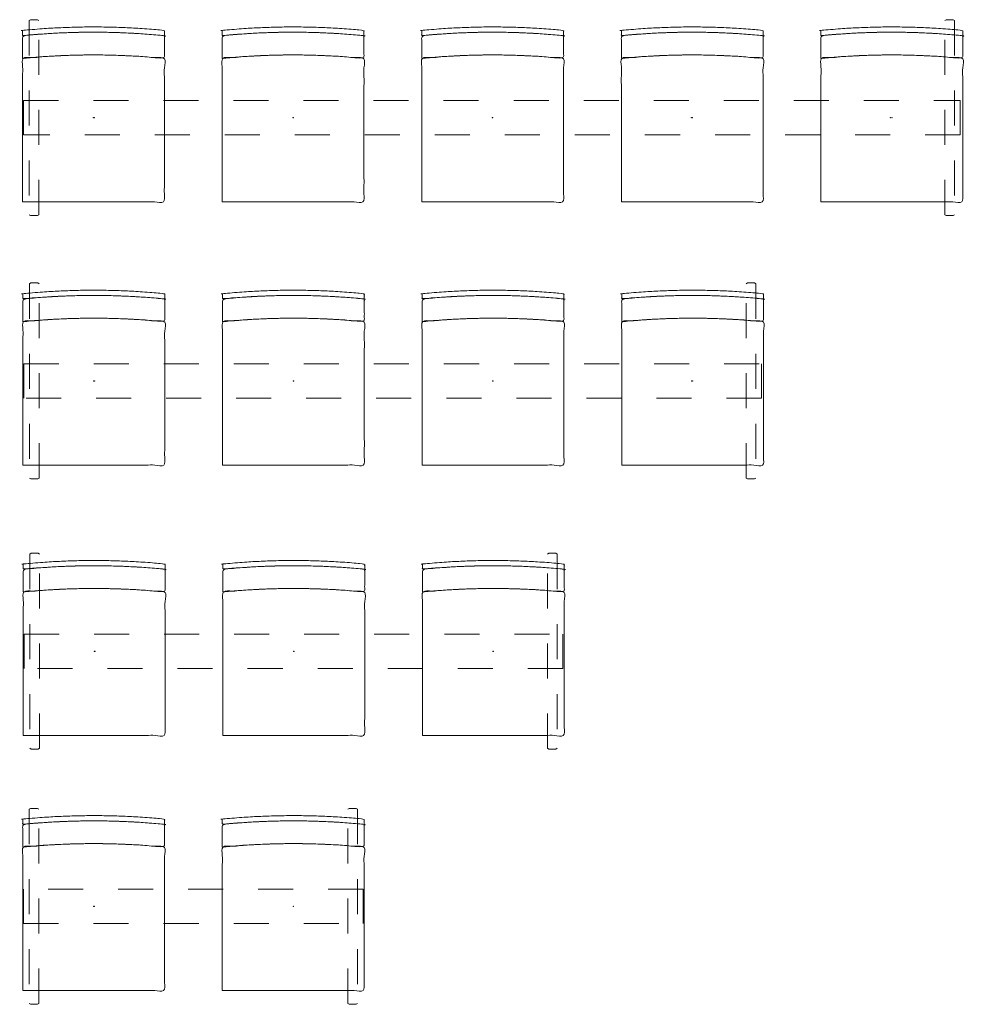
# Model space of a CAD drawing. Header units: metres. Extents: x -0.5 to 2.2, y -0.12 to 2.69.
import ezdxf

# ---------------------------------------------------------------- set-up
doc = ezdxf.new("R2010")
doc.units = ezdxf.units.M
doc.header["$MEASUREMENT"] = 0
doc.linetypes.add('Dash Style-1', pattern=[0.10582, 0.0529, -0.05292])
doc.layers.add('72_VITRA_INSERT', color=7, linetype='Continuous')
for name, color, linetype, lineweight in [('72_VITRA_WAITING_D2_CH_FOOT', 7, 'Continuous', 5), ('72_VITRA_WAITING_D2_CH_SEAT', 7, 'Continuous', 5), ('D2SNAP', 1, 'Continuous', 5)]:
    doc.layers.add(name, color=color, linetype=linetype, lineweight=lineweight)

# ---------------------------------------------------------------- blocks, each defined once
blk = doc.blocks.new('72_VITRA_WAITING_D2_04_STRETCHER_BASE_3_SEATER')
at = {"layer": '72_VITRA_WAITING_D2_CH_FOOT', "linetype": 'Dash Style-1'}
for points in [[(-0.1585, 0.2775), (-0.1625, 0.28), (-0.1825, 0.28), (-0.1865, 0.2775), (-0.1865, -0.2775), (-0.1825, -0.28), (-0.1625, -0.28), (-0.1585, -0.2775)], [(1.2918, 0.2775), (1.2958, 0.28), (1.3158, 0.28), (1.3198, 0.2775), (1.3198, -0.2775), (1.3158, -0.28), (1.2958, -0.28), (1.2918, -0.2775)], [(-0.2025, 0.049), (1.3358, 0.049), (1.3358, -0.049), (-0.2025, -0.049)]]:
    blk.add_lwpolyline(points, close=True, dxfattribs=at)
at = {"layer": 'D2SNAP', "linetype": 'Continuous'}
for p in [(0, 0), (0.5683, 0), (1.1367, 0)]:
    blk.add_point(p, dxfattribs=at)
blk = doc.blocks.new('72vitra_standard2368FA31199F94D9C91A15B1861B08A38')
blk.add_blockref('72_VITRA_WAITING_D2_04_STRETCHER_BASE_3_SEATER', (-0.5675, 0))
blk = doc.blocks.new('72_VITRA_WAITING_D2_04_STRETCHER_SEAT')
at = {"layer": '72_VITRA_WAITING_D2_CH_SEAT'}
for points in [[(0.2025, 0.2343), (0.2025, 0.2418), (0.2025, 0.2493), (0, 0.2693), (-0.2025, 0.2493), (-0.2025, 0.2418), (-0.2025, 0.2343), (0, 0.2543), (0.2025, 0.2343)], [(-0.2025, 0.1693), (0, 0.1893), (0.2025, 0.1693), (0.2025, 0.2018), (0.2025, 0.2343), (0, 0.2543), (-0.2025, 0.2343), (-0.2025, 0.2018), (-0.2025, 0.1693)], [(-0.2025, -0.2407), (0, -0.2407), (0.2025, -0.2407), (0.2025, -0.0357), (0.2025, 0.1693), (0, 0.1893), (-0.2025, 0.1693), (-0.2025, -0.0357), (-0.2025, -0.2407)]]:
    blk.add_open_spline(points, degree=2, knots=[0, 0, 0, 1, 1, 2, 2, 3, 3, 4, 4, 4], dxfattribs=at)
at = {"layer": 'D2SNAP', "linetype": 'Continuous'}
blk.add_point((0, 0), dxfattribs=at)
blk = doc.blocks.new('72vitra_standard261EFA1F8063245A2A12067505927A6CE')
blk.add_blockref('72_VITRA_WAITING_D2_04_STRETCHER_SEAT', (0, 0))
blk = doc.blocks.new('EDWGC5EFB1D06FDF48DEAB9C35504EAEE259')
at = {"color": 7}
blk.add_blockref('72vitra_standard261EFA1F8063245A2A12067505927A6CE', (0, 0), dxfattribs=at)
blk = doc.blocks.new('72vitra_standard22D5E0953A0B24512A8307E876E6B0F6B')
blk.add_blockref('72_VITRA_WAITING_D2_04_STRETCHER_SEAT', (0, 0))
blk = doc.blocks.new('EDWG04D6298539B3428FA87B2EDCA3800723')
at = {"color": 7}
blk.add_blockref('72vitra_standard22D5E0953A0B24512A8307E876E6B0F6B', (0, 0), dxfattribs=at)
blk = doc.blocks.new('72vitra_standard20169B4505F6E41128B244441D96CBCFB')
blk.add_blockref('72_VITRA_WAITING_D2_04_STRETCHER_SEAT', (0, 0))
blk = doc.blocks.new('EDWG4E0CD82482A14B2CB1AD6A6B6ADD0049')
at = {"color": 7}
blk.add_blockref('72vitra_standard20169B4505F6E41128B244441D96CBCFB', (0, 0), dxfattribs=at)
blk = doc.blocks.new('EDWG0A145D335265455285149C4453BCAEE5')
for name, p in [('EDWGC5EFB1D06FDF48DEAB9C35504EAEE259', (-0.57, 0)), ('EDWG04D6298539B3428FA87B2EDCA3800723', (0, 0)), ('EDWG4E0CD82482A14B2CB1AD6A6B6ADD0049', (0.57, 0))]:
    blk.add_blockref(name, p)
at = {"color": 7}
blk.add_blockref('72vitra_standard2368FA31199F94D9C91A15B1861B08A38', (0, 0), dxfattribs=at)
blk = doc.blocks.new('72_VITRA_WAITING_D2_04_STRETCHER_BASE_2_SEATER')
at = {"layer": '72_VITRA_WAITING_D2_CH_FOOT', "linetype": 'Dash Style-1'}
for points in [[(-0.1585, 0.2775), (-0.1625, 0.28), (-0.1825, 0.28), (-0.1865, 0.2775), (-0.1865, -0.2775), (-0.1825, -0.28), (-0.1625, -0.28), (-0.1585, -0.2775)], [(0.7235, 0.2775), (0.7275, 0.28), (0.7475, 0.28), (0.7515, 0.2775), (0.7515, -0.2775), (0.7475, -0.28), (0.7275, -0.28), (0.7235, -0.2775)], [(0.7675, 0.049), (-0.2025, 0.049), (-0.2025, -0.049), (0.7675, -0.049)]]:
    blk.add_lwpolyline(points, close=True, dxfattribs=at)
at = {"layer": 'D2SNAP', "linetype": 'Continuous'}
for p in [(0, 0), (0.5683, 0)]:
    blk.add_point(p, dxfattribs=at)
blk = doc.blocks.new('72vitra_standard2EB1761955B5B4BAD9D2A2E501D72D964')
blk.add_blockref('72_VITRA_WAITING_D2_04_STRETCHER_BASE_2_SEATER', (-0.2825, 0))
blk = doc.blocks.new('72vitra_standard2245F693C751F42FD98024245E80C327E')
blk.add_blockref('72_VITRA_WAITING_D2_04_STRETCHER_SEAT', (0, 0))
blk = doc.blocks.new('EDWG96C0EAC1B1A34C25A8E7FDE46B930272')
at = {"color": 7}
blk.add_blockref('72vitra_standard2245F693C751F42FD98024245E80C327E', (0, 0), dxfattribs=at)
blk = doc.blocks.new('72vitra_standard2478B6C79A2214B3DB67301994B2AAAF6')
blk.add_blockref('72_VITRA_WAITING_D2_04_STRETCHER_SEAT', (0, 0))
blk = doc.blocks.new('EDWG7954632A20A848AD97D3DAE471A4C948')
at = {"color": 7}
blk.add_blockref('72vitra_standard2478B6C79A2214B3DB67301994B2AAAF6', (0, 0), dxfattribs=at)
blk = doc.blocks.new('EDWG22229643061E4B238386095BF25F5326')
for name, p in [('EDWG96C0EAC1B1A34C25A8E7FDE46B930272', (-0.285, 0)), ('EDWG7954632A20A848AD97D3DAE471A4C948', (0.285, 0))]:
    blk.add_blockref(name, p)
at = {"color": 7}
blk.add_blockref('72vitra_standard2EB1761955B5B4BAD9D2A2E501D72D964', (0, 0), dxfattribs=at)
blk = doc.blocks.new('72_VITRA_WAITING_D2_04_STRETCHER_BASE_4_SEATER')
at = {"layer": '72_VITRA_WAITING_D2_CH_FOOT', "linetype": 'Dash Style-1'}
for points in [[(-0.1585, 0.2775), (-0.1625, 0.28), (-0.1825, 0.28), (-0.1865, 0.2775), (-0.1865, -0.2775), (-0.1825, -0.28), (-0.1625, -0.28), (-0.1585, -0.2775)], [(1.8602, 0.2775), (1.8642, 0.28), (1.8842, 0.28), (1.8882, 0.2775), (1.8882, -0.2775), (1.8842, -0.28), (1.8642, -0.28), (1.8602, -0.2775)], [(-0.2025, 0.049), (1.9042, 0.049), (1.9042, -0.049), (-0.2025, -0.049)]]:
    blk.add_lwpolyline(points, close=True, dxfattribs=at)
at = {"layer": 'D2SNAP', "linetype": 'Continuous'}
for p in [(0, 0), (0.5683, 0), (1.1367, 0), (1.705, 0)]:
    blk.add_point(p, dxfattribs=at)
blk = doc.blocks.new('72vitra_standard2DB2B9A2F0F0B45C09B7EDA6E9DC29F7F')
blk.add_blockref('72_VITRA_WAITING_D2_04_STRETCHER_BASE_4_SEATER', (-0.8525, 0))
blk = doc.blocks.new('72vitra_standard2E82E8C3367C84FE8B1DE225DDE035383')
blk.add_blockref('72_VITRA_WAITING_D2_04_STRETCHER_SEAT', (0, 0))
blk = doc.blocks.new('EDWG027D6FC478074D75BB25006044D14671')
at = {"color": 7}
blk.add_blockref('72vitra_standard2E82E8C3367C84FE8B1DE225DDE035383', (0, 0), dxfattribs=at)
blk = doc.blocks.new('72vitra_standard2023E53205600444AACC659FDE61D522F')
blk.add_blockref('72_VITRA_WAITING_D2_04_STRETCHER_SEAT', (0, 0))
blk = doc.blocks.new('EDWGA4B3E412FD0E46B499D9A9892A32E98D')
at = {"color": 7}
blk.add_blockref('72vitra_standard2023E53205600444AACC659FDE61D522F', (0, 0), dxfattribs=at)
blk = doc.blocks.new('72vitra_standard2C961F498BBCA417486F3600C0F1B3633')
blk.add_blockref('72_VITRA_WAITING_D2_04_STRETCHER_SEAT', (0, 0))
blk = doc.blocks.new('EDWG00F2B026B3264268A852A439ACD3EBAA')
at = {"color": 7}
blk.add_blockref('72vitra_standard2C961F498BBCA417486F3600C0F1B3633', (0, 0), dxfattribs=at)
blk = doc.blocks.new('72vitra_standard29DF07FAA9E91462D92F9A6F6D479EAED')
blk.add_blockref('72_VITRA_WAITING_D2_04_STRETCHER_SEAT', (0, 0))
blk = doc.blocks.new('EDWGAC9909FBD43D414BAE5016A284BAFDD0')
at = {"color": 7}
blk.add_blockref('72vitra_standard29DF07FAA9E91462D92F9A6F6D479EAED', (0, 0), dxfattribs=at)
blk = doc.blocks.new('EDWG553466F886094C52B7710ABAB406537F')
for name, p in [('EDWG027D6FC478074D75BB25006044D14671', (-0.855, 0)), ('EDWGA4B3E412FD0E46B499D9A9892A32E98D', (-0.285, 0)), ('EDWG00F2B026B3264268A852A439ACD3EBAA', (0.285, 0)), ('EDWGAC9909FBD43D414BAE5016A284BAFDD0', (0.855, 0))]:
    blk.add_blockref(name, p)
at = {"color": 7}
blk.add_blockref('72vitra_standard2DB2B9A2F0F0B45C09B7EDA6E9DC29F7F', (0, 0), dxfattribs=at)
blk = doc.blocks.new('72_VITRA_WAITING_D2_04_STRETCHER_BASE_5_SEATER')
at = {"layer": '72_VITRA_WAITING_D2_CH_FOOT', "linetype": 'Dash Style-1'}
for points in [[(-0.1585, 0.2775), (-0.1625, 0.28), (-0.1825, 0.28), (-0.1865, 0.2775), (-0.1865, -0.2775), (-0.1825, -0.28), (-0.1625, -0.28), (-0.1585, -0.2775)], [(2.4285, 0.2775), (2.4325, 0.28), (2.4525, 0.28), (2.4565, 0.2775), (2.4565, -0.2775), (2.4525, -0.28), (2.4325, -0.28), (2.4285, -0.2775)], [(-0.2025, 0.049), (2.4725, 0.049), (2.4725, -0.049), (-0.2025, -0.049)]]:
    blk.add_lwpolyline(points, close=True, dxfattribs=at)
at = {"layer": 'D2SNAP', "linetype": 'Continuous'}
for p in [(0, 0), (0.5683, 0), (1.1367, 0), (1.705, 0), (2.2733, 0)]:
    blk.add_point(p, dxfattribs=at)
blk = doc.blocks.new('72vitra_standard20FF1312512854980936A9C9457737A65')
blk.add_blockref('72_VITRA_WAITING_D2_04_STRETCHER_BASE_5_SEATER', (-1.1375, 0))
blk = doc.blocks.new('72vitra_standard2D42C55A70E0F41C09447FD8F6ED07C9E')
blk.add_blockref('72_VITRA_WAITING_D2_04_STRETCHER_SEAT', (0, 0))
blk = doc.blocks.new('EDWG9FDD93A6282C46A5945DEB658EE128B5')
at = {"color": 7}
blk.add_blockref('72vitra_standard2D42C55A70E0F41C09447FD8F6ED07C9E', (0, 0), dxfattribs=at)
blk = doc.blocks.new('72vitra_standard2C611C118C6F44AEB8C9217097C608ABC')
blk.add_blockref('72_VITRA_WAITING_D2_04_STRETCHER_SEAT', (0, 0))
blk = doc.blocks.new('EDWG3C132A1A165C4816982BA16D83517C31')
at = {"color": 7}
blk.add_blockref('72vitra_standard2C611C118C6F44AEB8C9217097C608ABC', (0, 0), dxfattribs=at)
blk = doc.blocks.new('72vitra_standard2FD1CAFF848AB4830B86FBAA819C18525')
blk.add_blockref('72_VITRA_WAITING_D2_04_STRETCHER_SEAT', (0, 0))
blk = doc.blocks.new('EDWG3F878AC9508B4EFC872E4A62AE9CD4CA')
at = {"color": 7}
blk.add_blockref('72vitra_standard2FD1CAFF848AB4830B86FBAA819C18525', (0, 0), dxfattribs=at)
blk = doc.blocks.new('72vitra_standard26716199CB631488D96F723128C723224')
blk.add_blockref('72_VITRA_WAITING_D2_04_STRETCHER_SEAT', (0, 0))
blk = doc.blocks.new('EDWG4BB38BBF5EF34D4BBEA3447E6FB2C391')
at = {"color": 7}
blk.add_blockref('72vitra_standard26716199CB631488D96F723128C723224', (0, 0), dxfattribs=at)
blk = doc.blocks.new('72vitra_standard2271FE110FA4B40738E4B115802E71EE6')
blk.add_blockref('72_VITRA_WAITING_D2_04_STRETCHER_SEAT', (0, 0))
blk = doc.blocks.new('EDWG6B9F279B9267408E808D8B65C5139F8C')
at = {"color": 7}
blk.add_blockref('72vitra_standard2271FE110FA4B40738E4B115802E71EE6', (0, 0), dxfattribs=at)
blk = doc.blocks.new('EDWG9C8B4BFB62264F3DB8ED45E9F811FDB6')
for name, p in [('EDWG9FDD93A6282C46A5945DEB658EE128B5', (-1.14, 0)), ('EDWG3C132A1A165C4816982BA16D83517C31', (-0.57, 0)), ('EDWG3F878AC9508B4EFC872E4A62AE9CD4CA', (0, 0)), ('EDWG4BB38BBF5EF34D4BBEA3447E6FB2C391', (0.57, 0)), ('EDWG6B9F279B9267408E808D8B65C5139F8C', (1.14, 0))]:
    blk.add_blockref(name, p)
at = {"color": 7}
blk.add_blockref('72vitra_standard20FF1312512854980936A9C9457737A65', (0, 0), dxfattribs=at)

msp = doc.modelspace()

# ---------------------------------------------------------------- block references
at = {"layer": '72_VITRA_INSERT'}
for name, p in [('EDWG9C8B4BFB62264F3DB8ED45E9F811FDB6', (0.8546, 2.4132)), ('EDWG553466F886094C52B7710ABAB406537F', (0.5706, 1.6608)), ('EDWG0A145D335265455285149C4453BCAEE5', (0.2866, 0.8883)), ('EDWG22229643061E4B238386095BF25F5326', (0, 0.1592))]:
    msp.add_blockref(name, p, dxfattribs=at)

doc.saveas('drawing.dxf')
